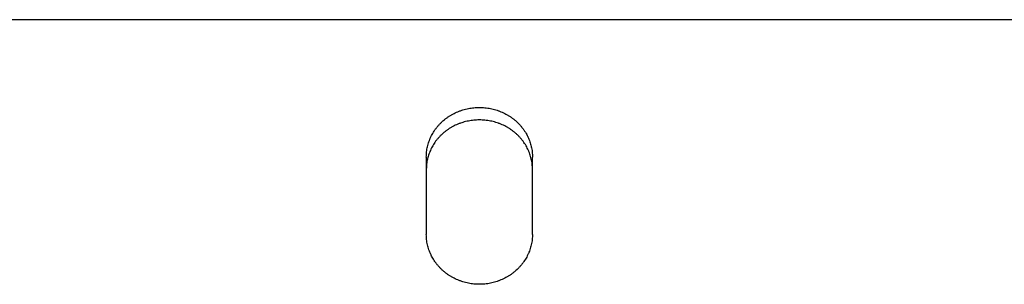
# Model space of a CAD drawing. Header units: inches. Extents: x 24 to 1128, y -69 to 748.
# Tile 123 of 254: x 174.1 to 179.32, y 303.77 to 305.17. Entities that reach past the tile are written whole.
import ezdxf

# ---------------------------------------------------------------- set-up
doc = ezdxf.new("R2010")
doc.units = ezdxf.units.IN
doc.header["$LTSCALE"] = 32
doc.header["$MEASUREMENT"] = 0
doc.layers.add('Visible (ANSI)', color=7, linetype='Continuous', lineweight=30)

msp = doc.modelspace()

# ---------------------------------------------------------------- linework, layer by layer
at = {"layer": 'Visible (ANSI)'}
for p, q in [((184.54037, 305.17132), (168.54037, 305.17132)), ((176.25912, 304.44441), (176.25912, 304.03476)), ((176.82162, 304.03476), (176.82162, 304.44441))]:
    msp.add_line(p, q, dxfattribs=at)
for points, knots in [([(176.25912, 304.44441), (176.25912, 304.449), (176.25925, 304.45358), (176.2595, 304.45816), (176.25976, 304.46274), (176.26015, 304.46731), (176.26066, 304.47187), (176.26117, 304.47643), (176.26181, 304.48098), (176.26258, 304.4855), (176.26335, 304.49003), (176.26424, 304.49454), (176.26527, 304.49902), (176.26629, 304.5035), (176.26743, 304.50796), (176.2687, 304.51239), (176.26997, 304.51681), (176.27137, 304.52121), (176.27288, 304.52557), (176.2744, 304.52992), (176.27604, 304.53424), (176.2778, 304.53852), (176.27859, 304.54044), (176.2794, 304.54235), (176.28024, 304.54425), (176.28127, 304.54659), (176.28233, 304.54891), (176.28343, 304.55122), (176.28543, 304.55541), (176.28755, 304.55954), (176.28977, 304.56362), (176.292, 304.5677), (176.29435, 304.57173), (176.2968, 304.57569), (176.29925, 304.57966), (176.30182, 304.58357), (176.30449, 304.5874), (176.30717, 304.59124), (176.30995, 304.59502), (176.31283, 304.59872), (176.31572, 304.60243), (176.31871, 304.60606), (176.3218, 304.60962), (176.32488, 304.61317), (176.32807, 304.61665), (176.33136, 304.62006), (176.33464, 304.62346), (176.33802, 304.62678), (176.3415, 304.63002), (176.34166, 304.63017), (176.34182, 304.63032), (176.34198, 304.63047), (176.3453, 304.63355), (176.3487, 304.63655), (176.35218, 304.63947), (176.35583, 304.64253), (176.35956, 304.6455), (176.36337, 304.64838), (176.36719, 304.65126), (176.37108, 304.65405), (176.37505, 304.65674), (176.37903, 304.65943), (176.38307, 304.66202), (176.38719, 304.66451), (176.3913, 304.667), (176.39549, 304.66939), (176.39974, 304.67168), (176.40399, 304.67397), (176.40831, 304.67615), (176.41268, 304.67823), (176.41705, 304.6803), (176.42149, 304.68227), (176.42597, 304.68413), (176.42864, 304.68524), (176.43132, 304.6863), (176.43402, 304.68733), (176.43586, 304.68803), (176.43772, 304.68872), (176.43958, 304.68938), (176.44417, 304.69102), (176.44879, 304.69255), (176.45346, 304.69396), (176.45813, 304.69538), (176.46284, 304.69668), (176.46758, 304.69786), (176.47232, 304.69904), (176.47709, 304.70011), (176.48189, 304.70106), (176.48669, 304.70201), (176.49152, 304.70285), (176.49637, 304.70356), (176.50122, 304.70428), (176.50609, 304.70487), (176.51097, 304.70535), (176.51585, 304.70583), (176.52074, 304.70619), (176.52565, 304.70643), (176.53055, 304.70667), (176.53546, 304.70679), (176.54037, 304.70679), (176.54104, 304.70679), (176.54171, 304.70678), (176.54238, 304.70678), (176.54662, 304.70675), (176.55086, 304.70663), (176.55509, 304.70643), (176.55999, 304.70619), (176.56489, 304.70583), (176.56977, 304.70535), (176.57465, 304.70487), (176.57952, 304.70428), (176.58437, 304.70356), (176.58922, 304.70285), (176.59404, 304.70201), (176.59884, 304.70106), (176.60365, 304.70011), (176.60842, 304.69904), (176.61316, 304.69786), (176.6179, 304.69668), (176.62261, 304.69538), (176.62728, 304.69396), (176.63194, 304.69255), (176.63657, 304.69102), (176.64116, 304.68938), (176.64308, 304.6887), (176.64498, 304.68799), (176.64688, 304.68727), (176.64953, 304.68626), (176.65216, 304.68522), (176.65476, 304.68413), (176.65925, 304.68227), (176.66368, 304.6803), (176.66805, 304.67823), (176.67243, 304.67615), (176.67675, 304.67397), (176.68099, 304.67168), (176.68525, 304.66939), (176.68943, 304.667), (176.69355, 304.66451), (176.69767, 304.66202), (176.70171, 304.65943), (176.70568, 304.65674), (176.70965, 304.65405), (176.71355, 304.65126), (176.71737, 304.64838), (176.72118, 304.6455), (176.72491, 304.64253), (176.72856, 304.63947), (176.73056, 304.63779), (176.73253, 304.63609), (176.73448, 304.63435), (176.73609, 304.63293), (176.73767, 304.63148), (176.73924, 304.63002), (176.74272, 304.62678), (176.7461, 304.62346), (176.74938, 304.62006), (176.75267, 304.61665), (176.75585, 304.61317), (176.75894, 304.60962), (176.76203, 304.60606), (176.76502, 304.60243), (176.76791, 304.59872), (176.77079, 304.59502), (176.77357, 304.59125), (176.77625, 304.5874), (176.77892, 304.58357), (176.78148, 304.57966), (176.78394, 304.57569), (176.78639, 304.57173), (176.78873, 304.5677), (176.79097, 304.56362), (176.79271, 304.56043), (176.79438, 304.55721), (176.79598, 304.55395), (176.79643, 304.55304), (176.79687, 304.55213), (176.7973, 304.55122), (176.7993, 304.54703), (176.80118, 304.5428), (176.80294, 304.53852), (176.8047, 304.53425), (176.80634, 304.52993), (176.80785, 304.52557), (176.80937, 304.52121), (176.81077, 304.51682), (176.81204, 304.51239), (176.81318, 304.50839), (176.81423, 304.50437), (176.81517, 304.50032), (176.81527, 304.49989), (176.81537, 304.49946), (176.81547, 304.49902), (176.81649, 304.49454), (176.81739, 304.49003), (176.81816, 304.4855), (176.81892, 304.48097), (176.81957, 304.47643), (176.82008, 304.47187), (176.82059, 304.46731), (176.82098, 304.46274), (176.82123, 304.45816), (176.82149, 304.45358), (176.82162, 304.44899), (176.82162, 304.44441)], [0, 0, 0, 0, 0.0375338, 0.0375338, 0.0375338, 0.0751179, 0.0751179, 0.0751179, 0.1127326, 0.1127326, 0.1127326, 0.1503562, 0.1503562, 0.1503562, 0.1879645, 0.1879645, 0.1879645, 0.2255309, 0.2255309, 0.2255309, 0.2630259, 0.2630259, 0.2630259, 0.2798106, 0.2798106, 0.2798106, 0.3004493, 0.3004493, 0.3004493, 0.3379287, 0.3379287, 0.3379287, 0.3754615, 0.3754615, 0.3754615, 0.4130229, 0.4130229, 0.4130229, 0.450587, 0.450587, 0.450587, 0.4881274, 0.4881274, 0.4881274, 0.5256175, 0.5256175, 0.5256175, 0.5630318, 0.5630318, 0.5630318, 0.564774, 0.564774, 0.564774, 0.6004411, 0.6004411, 0.6004411, 0.6379268, 0.6379268, 0.6379268, 0.6754533, 0.6754533, 0.6754533, 0.7129876, 0.7129876, 0.7129876, 0.7505009, 0.7505009, 0.7505009, 0.7879694, 0.7879694, 0.7879694, 0.8253763, 0.8253763, 0.8253763, 0.8475498, 0.8475498, 0.8475498, 0.8627288, 0.8627288, 0.8627288, 0.9001555, 0.9001555, 0.9001555, 0.9376465, 0.9376465, 0.9376465, 0.975161, 0.975161, 0.975161, 1.0126663, 1.0126663, 1.0126663, 1.0501387, 1.0501387, 1.0501387, 1.0875623, 1.0875623, 1.0875623, 1.1249275, 1.1249275, 1.1249275, 1.1300195, 1.1300195, 1.1300195, 1.1622761, 1.1622761, 1.1622761, 1.1996813, 1.1996813, 1.1996813, 1.2371359, 1.2371359, 1.2371359, 1.274625, 1.274625, 1.274625, 1.3121256, 1.3121256, 1.3121256, 1.349606, 1.349606, 1.349606, 1.3870263, 1.3870263, 1.3870263, 1.4026421, 1.4026421, 1.4026421, 1.4243744, 1.4243744, 1.4243744, 1.4617728, 1.4617728, 1.4617728, 1.4992285, 1.4992285, 1.4992285, 1.5367238, 1.5367238, 1.5367238, 1.5742344, 1.5742344, 1.5742344, 1.6117307, 1.6117307, 1.6117307, 1.6491793, 1.6491793, 1.6491793, 1.6696603, 1.6696603, 1.6696603, 1.6865644, 1.6865644, 1.6865644, 1.7240046, 1.7240046, 1.7240046, 1.7615052, 1.7615052, 1.7615052, 1.7990407, 1.7990407, 1.7990407, 1.8365849, 1.8365849, 1.8365849, 1.8741116, 1.8741116, 1.8741116, 1.9115949, 1.9115949, 1.9115949, 1.9408536, 1.9408536, 1.9408536, 1.9490138, 1.9490138, 1.9490138, 1.9864405, 1.9864405, 1.9864405, 2.023891, 2.023891, 2.023891, 2.0613394, 2.0613394, 2.0613394, 2.0951394, 2.0951394, 2.0951394, 2.0987624, 2.0987624, 2.0987624, 2.1362026, 2.1362026, 2.1362026, 2.1736806, 2.1736806, 2.1736806, 2.211174, 2.211174, 2.211174, 2.2486619, 2.2486619, 2.2486619, 2.2486619]), ([(176.82162, 304.37944), (176.82162, 304.384), (176.82149, 304.38857), (176.82123, 304.39312), (176.82098, 304.39768), (176.82059, 304.40223), (176.82008, 304.40677), (176.81957, 304.41131), (176.81892, 304.41583), (176.81816, 304.42034), (176.81739, 304.42484), (176.81649, 304.42933), (176.81547, 304.43379), (176.81445, 304.43825), (176.81331, 304.44269), (176.81204, 304.4471), (176.81077, 304.4515), (176.80937, 304.45587), (176.80785, 304.46022), (176.80634, 304.46455), (176.8047, 304.46885), (176.80294, 304.47311), (176.80221, 304.47487), (176.80147, 304.47662), (176.8007, 304.47836), (176.79961, 304.48084), (176.79848, 304.4833), (176.7973, 304.48574), (176.79531, 304.48991), (176.79319, 304.49403), (176.79097, 304.49809), (176.78873, 304.50215), (176.78639, 304.50616), (176.78394, 304.5101), (176.78148, 304.51405), (176.77892, 304.51794), (176.77625, 304.52176), (176.77357, 304.52558), (176.77079, 304.52934), (176.76791, 304.53303), (176.76502, 304.53671), (176.76203, 304.54033), (176.75894, 304.54387), (176.75585, 304.54741), (176.75267, 304.55087), (176.74938, 304.55426), (176.74615, 304.55759), (176.74283, 304.56084), (176.73941, 304.56402), (176.73588, 304.5673), (176.73226, 304.57048), (176.72856, 304.57358), (176.72491, 304.57663), (176.72118, 304.57959), (176.71737, 304.58245), (176.71355, 304.58532), (176.70965, 304.58809), (176.70568, 304.59077), (176.70171, 304.59344), (176.69767, 304.59602), (176.69355, 304.5985), (176.68943, 304.60098), (176.68525, 304.60336), (176.68099, 304.60564), (176.67675, 304.60791), (176.67243, 304.61009), (176.66805, 304.61215), (176.66368, 304.61422), (176.65925, 304.61618), (176.65476, 304.61803), (176.65232, 304.61904), (176.64986, 304.62002), (176.64738, 304.62097), (176.64532, 304.62175), (176.64324, 304.62252), (176.64116, 304.62326), (176.63657, 304.62489), (176.63194, 304.62641), (176.62728, 304.62782), (176.62261, 304.62922), (176.6179, 304.63052), (176.61316, 304.63169), (176.60842, 304.63287), (176.60365, 304.63394), (176.59884, 304.63488), (176.59404, 304.63583), (176.58922, 304.63666), (176.58437, 304.63737), (176.57952, 304.63808), (176.57465, 304.63868), (176.56977, 304.63915), (176.56489, 304.63963), (176.55999, 304.63998), (176.55509, 304.64022), (176.55019, 304.64046), (176.54528, 304.64058), (176.54037, 304.64058), (176.53978, 304.64058), (176.53919, 304.64058), (176.5386, 304.64058), (176.53428, 304.64055), (176.52996, 304.64043), (176.52565, 304.64022), (176.52074, 304.63998), (176.51585, 304.63963), (176.51097, 304.63915), (176.50609, 304.63868), (176.50122, 304.63808), (176.49637, 304.63737), (176.49152, 304.63666), (176.48669, 304.63583), (176.48189, 304.63488), (176.47709, 304.63394), (176.47232, 304.63287), (176.46758, 304.63169), (176.46284, 304.63052), (176.45813, 304.62922), (176.45346, 304.62782), (176.44879, 304.62641), (176.44417, 304.62489), (176.43958, 304.62326), (176.43758, 304.62255), (176.43559, 304.62182), (176.43361, 304.62106), (176.43105, 304.62009), (176.4285, 304.61908), (176.42597, 304.61803), (176.42149, 304.61618), (176.41706, 304.61422), (176.41268, 304.61215), (176.40831, 304.61009), (176.40399, 304.60791), (176.39974, 304.60564), (176.39549, 304.60336), (176.39131, 304.60098), (176.38719, 304.5985), (176.38307, 304.59602), (176.37903, 304.59344), (176.37505, 304.59077), (176.37109, 304.58809), (176.36719, 304.58532), (176.36337, 304.58245), (176.35956, 304.57959), (176.35583, 304.57663), (176.35218, 304.57358), (176.35003, 304.57178), (176.34791, 304.56996), (176.34582, 304.5681), (176.34437, 304.56681), (176.34292, 304.5655), (176.3415, 304.56417), (176.33802, 304.56095), (176.33464, 304.55764), (176.33136, 304.55426), (176.32807, 304.55087), (176.32488, 304.54741), (176.3218, 304.54387), (176.31871, 304.54033), (176.31572, 304.53671), (176.31283, 304.53303), (176.30995, 304.52934), (176.30717, 304.52558), (176.30449, 304.52176), (176.30182, 304.51794), (176.29926, 304.51405), (176.2968, 304.5101), (176.29435, 304.50616), (176.292, 304.50215), (176.28977, 304.49809), (176.28794, 304.49474), (176.28618, 304.49135), (176.28449, 304.48793), (176.28414, 304.4872), (176.28378, 304.48647), (176.28343, 304.48574), (176.28144, 304.48158), (176.27956, 304.47736), (176.2778, 304.47311), (176.27604, 304.46885), (176.2744, 304.46455), (176.27288, 304.46022), (176.27137, 304.45588), (176.26997, 304.4515), (176.2687, 304.4471), (176.26753, 304.44303), (176.26646, 304.43893), (176.2655, 304.4348), (176.26542, 304.43447), (176.26534, 304.43413), (176.26527, 304.43379), (176.26424, 304.42933), (176.26335, 304.42484), (176.26258, 304.42034), (176.26181, 304.41583), (176.26117, 304.41131), (176.26066, 304.40677), (176.26015, 304.40223), (176.25976, 304.39768), (176.2595, 304.39312), (176.25925, 304.38857), (176.25912, 304.384), (176.25912, 304.37944)], [0, 0, 0, 0, 0.0373586, 0.0373586, 0.0373586, 0.0747701, 0.0747701, 0.0747701, 0.1122148, 0.1122148, 0.1122148, 0.1496709, 0.1496709, 0.1496709, 0.1871144, 0.1871144, 0.1871144, 0.2245187, 0.2245187, 0.2245187, 0.2618544, 0.2618544, 0.2618544, 0.2772413, 0.2772413, 0.2772413, 0.2991263, 0.2991263, 0.2991263, 0.3364637, 0.3364637, 0.3364637, 0.3738614, 0.3738614, 0.3738614, 0.4112945, 0.4112945, 0.4112945, 0.448737, 0.448737, 0.448737, 0.4861623, 0.4861623, 0.4861623, 0.5235439, 0.5235439, 0.5235439, 0.5602595, 0.5602595, 0.5602595, 0.5981821, 0.5981821, 0.5981821, 0.6355906, 0.6355906, 0.6355906, 0.6730459, 0.6730459, 0.6730459, 0.7105155, 0.7105155, 0.7105155, 0.7479705, 0.7479705, 0.7479705, 0.7853877, 0.7853877, 0.7853877, 0.8227503, 0.8227503, 0.8227503, 0.8431011, 0.8431011, 0.8431011, 0.8600691, 0.8600691, 0.8600691, 0.8974681, 0.8974681, 0.8974681, 0.9349314, 0.9349314, 0.9349314, 0.9724193, 0.9724193, 0.9724193, 1.0099003, 1.0099003, 1.0099003, 1.0473516, 1.0473516, 1.0473516, 1.0847584, 1.0847584, 1.0847584, 1.1221121, 1.1221121, 1.1221121, 1.1266091, 1.1266091, 1.1266091, 1.1594519, 1.1594519, 1.1594519, 1.1968422, 1.1968422, 1.1968422, 1.2342763, 1.2342763, 1.2342763, 1.2717406, 1.2717406, 1.2717406, 1.3092132, 1.3092132, 1.3092132, 1.3466636, 1.3466636, 1.3466636, 1.3840531, 1.3840531, 1.3840531, 1.4003166, 1.4003166, 1.4003166, 1.4213674, 1.4213674, 1.4213674, 1.4587246, 1.4587246, 1.4587246, 1.4961321, 1.4961321, 1.4961321, 1.5335722, 1.5335722, 1.5335722, 1.5710203, 1.5710203, 1.5710203, 1.6084468, 1.6084468, 1.6084468, 1.6458183, 1.6458183, 1.6458183, 1.667778, 1.667778, 1.667778, 1.6831155, 1.6831155, 1.6831155, 1.7204555, 1.7204555, 1.7204555, 1.7578485, 1.7578485, 1.7578485, 1.795269, 1.795269, 1.795269, 1.8326911, 1.8326911, 1.8326911, 1.8700886, 1.8700886, 1.8700886, 1.9074359, 1.9074359, 1.9074359, 1.9381946, 1.9381946, 1.9381946, 1.944711, 1.944711, 1.944711, 1.981984, 1.981984, 1.981984, 2.0192766, 2.0192766, 2.0192766, 2.0565625, 2.0565625, 2.0565625, 2.0910087, 2.0910087, 2.0910087, 2.093818, 2.093818, 2.093818, 2.131085, 2.131085, 2.131085, 2.1683881, 2.1683881, 2.1683881, 2.205705, 2.205705, 2.205705, 2.243015, 2.243015, 2.243015, 2.243015]), ([(176.82162, 304.03476), (176.82162, 304.03015), (176.82149, 304.02554), (176.82123, 304.02094), (176.82098, 304.01634), (176.82059, 304.01175), (176.82008, 304.00717), (176.81957, 304.00258), (176.81892, 303.99801), (176.81816, 303.99346), (176.81739, 303.98891), (176.81649, 303.98438), (176.81547, 303.97987), (176.81445, 303.97536), (176.81331, 303.97088), (176.81204, 303.96642), (176.81077, 303.96197), (176.80937, 303.95755), (176.80785, 303.95317), (176.80634, 303.94879), (176.8047, 303.94444), (176.80294, 303.94013), (176.80215, 303.9382), (176.80134, 303.93628), (176.8005, 303.93436), (176.79947, 303.93201), (176.7984, 303.92967), (176.7973, 303.92735), (176.79531, 303.92313), (176.79319, 303.91897), (176.79097, 303.91486), (176.78874, 303.91075), (176.78639, 303.9067), (176.78394, 303.9027), (176.78148, 303.89871), (176.77892, 303.89477), (176.77625, 303.89091), (176.77357, 303.88704), (176.77079, 303.88323), (176.76791, 303.8795), (176.76502, 303.87577), (176.76203, 303.87211), (176.75894, 303.86852), (176.75585, 303.86494), (176.75267, 303.86143), (176.74938, 303.85799), (176.7461, 303.85457), (176.74272, 303.85122), (176.73924, 303.84795), (176.73908, 303.8478), (176.73892, 303.84765), (176.73876, 303.8475), (176.73544, 303.84439), (176.73204, 303.84136), (176.72856, 303.83842), (176.72491, 303.83533), (176.72118, 303.83233), (176.71737, 303.82943), (176.71355, 303.82652), (176.70965, 303.82371), (176.70568, 303.821), (176.70171, 303.81829), (176.69767, 303.81567), (176.69355, 303.81315), (176.68943, 303.81064), (176.68525, 303.80823), (176.68099, 303.80592), (176.67675, 303.80361), (176.67243, 303.80141), (176.66805, 303.79931), (176.66368, 303.79721), (176.65925, 303.79523), (176.65476, 303.79335), (176.6521, 303.79223), (176.64942, 303.79115), (176.64672, 303.79012), (176.64488, 303.78941), (176.64302, 303.78872), (176.64116, 303.78804), (176.63657, 303.78639), (176.63194, 303.78485), (176.62728, 303.78342), (176.62261, 303.78199), (176.6179, 303.78068), (176.61316, 303.77948), (176.60842, 303.77829), (176.60365, 303.77721), (176.59884, 303.77625), (176.59404, 303.77529), (176.58922, 303.77445), (176.58437, 303.77373), (176.57952, 303.773), (176.57465, 303.7724), (176.56977, 303.77192), (176.56489, 303.77143), (176.55999, 303.77107), (176.55509, 303.77083), (176.55019, 303.77059), (176.54528, 303.77047), (176.54037, 303.77047), (176.5397, 303.77047), (176.53903, 303.77047), (176.53836, 303.77047), (176.53412, 303.7705), (176.52988, 303.77062), (176.52565, 303.77083), (176.52074, 303.77107), (176.51585, 303.77143), (176.51097, 303.77192), (176.50609, 303.7724), (176.50122, 303.773), (176.49637, 303.77373), (176.49152, 303.77445), (176.48669, 303.77529), (176.48189, 303.77625), (176.47709, 303.77721), (176.47232, 303.77829), (176.46758, 303.77948), (176.46284, 303.78068), (176.45813, 303.78199), (176.45346, 303.78342), (176.44879, 303.78485), (176.44417, 303.78639), (176.43958, 303.78804), (176.43766, 303.78874), (176.43576, 303.78945), (176.43386, 303.79018), (176.43121, 303.7912), (176.42858, 303.79225), (176.42597, 303.79335), (176.42149, 303.79523), (176.41705, 303.79721), (176.41268, 303.79931), (176.40831, 303.80141), (176.40399, 303.80361), (176.39974, 303.80592), (176.39549, 303.80823), (176.39131, 303.81064), (176.38719, 303.81315), (176.38307, 303.81567), (176.37903, 303.81828), (176.37505, 303.821), (176.37108, 303.82371), (176.36719, 303.82652), (176.36337, 303.82943), (176.35956, 303.83233), (176.35583, 303.83533), (176.35218, 303.83842), (176.35018, 303.84011), (176.34821, 303.84183), (176.34626, 303.84358), (176.34465, 303.84502), (176.34306, 303.84648), (176.3415, 303.84795), (176.33802, 303.85122), (176.33464, 303.85457), (176.33136, 303.85799), (176.32807, 303.86143), (176.32488, 303.86494), (176.3218, 303.86852), (176.31871, 303.87211), (176.31572, 303.87577), (176.31283, 303.8795), (176.30995, 303.88323), (176.30717, 303.88704), (176.30449, 303.89091), (176.30182, 303.89477), (176.29926, 303.89871), (176.2968, 303.9027), (176.29435, 303.9067), (176.292, 303.91075), (176.28977, 303.91486), (176.28803, 303.91807), (176.28636, 303.92132), (176.28476, 303.9246), (176.28431, 303.92551), (176.28387, 303.92643), (176.28343, 303.92735), (176.28144, 303.93156), (176.27956, 303.93583), (176.2778, 303.94013), (176.27604, 303.94443), (176.2744, 303.94878), (176.27288, 303.95317), (176.27137, 303.95755), (176.26997, 303.96197), (176.2687, 303.96642), (176.26756, 303.97044), (176.26651, 303.97449), (176.26557, 303.97856), (176.26546, 303.979), (176.26536, 303.97943), (176.26527, 303.97987), (176.26424, 303.98438), (176.26335, 303.98891), (176.26258, 303.99346), (176.26181, 303.99802), (176.26117, 304.00259), (176.26066, 304.00717), (176.26015, 304.01175), (176.25976, 304.01634), (176.2595, 304.02094), (176.25925, 304.02554), (176.25912, 304.03015), (176.25912, 304.03476)], [0, 0, 0, 0, 0.0375338, 0.0375338, 0.0375338, 0.0751179, 0.0751179, 0.0751179, 0.1127326, 0.1127326, 0.1127326, 0.1503562, 0.1503562, 0.1503562, 0.1879645, 0.1879645, 0.1879645, 0.2255309, 0.2255309, 0.2255309, 0.2630259, 0.2630259, 0.2630259, 0.2798106, 0.2798106, 0.2798106, 0.3004493, 0.3004493, 0.3004493, 0.3379287, 0.3379287, 0.3379287, 0.3754615, 0.3754615, 0.3754615, 0.4130229, 0.4130229, 0.4130229, 0.450587, 0.450587, 0.450587, 0.4881274, 0.4881274, 0.4881274, 0.5256175, 0.5256175, 0.5256175, 0.5630318, 0.5630318, 0.5630318, 0.564774, 0.564774, 0.564774, 0.6004411, 0.6004411, 0.6004411, 0.6379268, 0.6379268, 0.6379268, 0.6754533, 0.6754533, 0.6754533, 0.7129876, 0.7129876, 0.7129876, 0.7505009, 0.7505009, 0.7505009, 0.7879694, 0.7879694, 0.7879694, 0.8253763, 0.8253763, 0.8253763, 0.8475498, 0.8475498, 0.8475498, 0.8627288, 0.8627288, 0.8627288, 0.9001555, 0.9001555, 0.9001555, 0.9376465, 0.9376465, 0.9376465, 0.975161, 0.975161, 0.975161, 1.0126663, 1.0126663, 1.0126663, 1.0501387, 1.0501387, 1.0501387, 1.0875623, 1.0875623, 1.0875623, 1.1249275, 1.1249275, 1.1249275, 1.1300195, 1.1300195, 1.1300195, 1.1622761, 1.1622761, 1.1622761, 1.1996813, 1.1996813, 1.1996813, 1.2371359, 1.2371359, 1.2371359, 1.274625, 1.274625, 1.274625, 1.3121256, 1.3121256, 1.3121256, 1.349606, 1.349606, 1.349606, 1.3870263, 1.3870263, 1.3870263, 1.4026421, 1.4026421, 1.4026421, 1.4243744, 1.4243744, 1.4243744, 1.4617728, 1.4617728, 1.4617728, 1.4992285, 1.4992285, 1.4992285, 1.5367238, 1.5367238, 1.5367238, 1.5742344, 1.5742344, 1.5742344, 1.6117307, 1.6117307, 1.6117307, 1.6491793, 1.6491793, 1.6491793, 1.6696603, 1.6696603, 1.6696603, 1.6865644, 1.6865644, 1.6865644, 1.7240046, 1.7240046, 1.7240046, 1.7615052, 1.7615052, 1.7615052, 1.7990407, 1.7990407, 1.7990407, 1.8365849, 1.8365849, 1.8365849, 1.8741116, 1.8741116, 1.8741116, 1.9115949, 1.9115949, 1.9115949, 1.9408536, 1.9408536, 1.9408536, 1.9490138, 1.9490138, 1.9490138, 1.9864405, 1.9864405, 1.9864405, 2.023891, 2.023891, 2.023891, 2.0613394, 2.0613394, 2.0613394, 2.0951394, 2.0951394, 2.0951394, 2.0987624, 2.0987624, 2.0987624, 2.1362026, 2.1362026, 2.1362026, 2.1736806, 2.1736806, 2.1736806, 2.211174, 2.211174, 2.211174, 2.2486619, 2.2486619, 2.2486619, 2.2486619])]:
    msp.add_open_spline(points, degree=3, knots=knots, dxfattribs=at)

doc.saveas('drawing.dxf')
